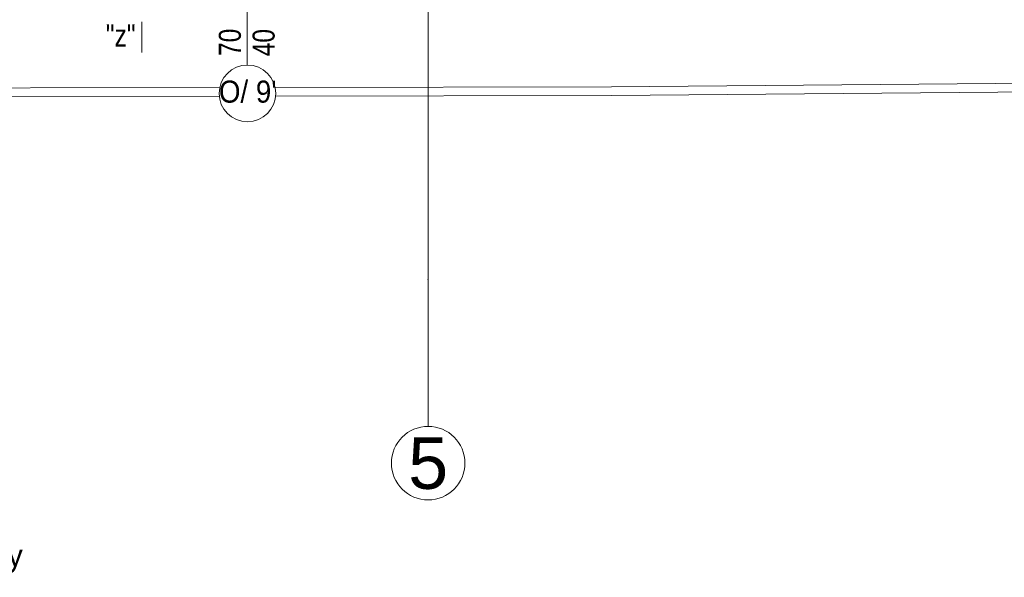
# Model space of a CAD drawing. Header units: millimetres. Extents: x -573548 to 674770, y -184010 to -47794.
# Tile 114 of 181: x 103808 to 110509, y -109422 to -105629. Entities that reach past the tile are written whole.
import ezdxf
from ezdxf.enums import TextEntityAlignment as Align

# ---------------------------------------------------------------- set-up
doc = ezdxf.new("R2010")
doc.units = ezdxf.units.MM
for name, color, linetype, lineweight in [('A.02 RZUT PIWNICY_is$0$Nowe_00 ZMIANY_Nr_pióra__59', 8, 'Continuous', 9), ('A.02 RZUT PIWNICY_is$0$Nowe_A-OKNA-OPIS_Nr_pióra__59', 8, 'Continuous', 9), ('A.02 RZUT PIWNICY_is$0$opaska_Nr_pióra__1', 8, 'Continuous', 9), ('A.02 RZUT PIWNICY_is$0$SCHODY_Nr_pióra__1', 8, 'Continuous', 9), ('A.02 RZUT PIWNICY_is$0$Structural - Grid', 8, 'Continuous', 9), ('A.02 RZUT PIWNICY_is$0$Structural - Grid_Nr_pióra__17', 8, 'Continuous', 9), ('A.02 RZUT PIWNICY_is$0$WYCIĄG_Nr_pióra__1', 8, 'Continuous', 9)]:
    doc.layers.add(name, color=color, linetype=linetype, lineweight=lineweight)
doc.styles.add('A.02 RZUT PIWNICY_is$0$STYL_AUTOMATYCZNY_1', font='arial.ttf')
doc.styles.add('A.02 RZUT PIWNICY_is$0$STYL_AUTOMATYCZNY_2', font='arial.ttf')
doc.styles.add('A.02 RZUT PIWNICY_is$0$STYL_AUTOMATYCZNY_4', font='arial.ttf', dxfattribs={"width": 0.8})
doc.styles.add('A.02 RZUT PIWNICY_is$0$STYL_AUTOMATYCZNY_6', font='arial.ttf', dxfattribs={"width": 0.9})
doc.dimstyles.new('A.02 RZUT PIWNICY_is$0$STYL_AUTOMATYCZNY__6', dxfattribs={"dimtxt": 0.18, "dimasz": 91.2, "dimexe": 0.18, "dimexo": 0.0625, "dimgap": 0, "dimtad": 0, "dimtih": 1, "dimtoh": 1, "dimdec": 4, "dimzin": 0, "dimdsep": 46, "dimcen": 0.09, "dimadec": 0, "dimazin": 0, "dimtfac": 1, "dimtdec": 4, "dimtmove": 0, "dimatfit": 3, "dimldrblk": 'A.02 RZUT PIWNICY_is$0$ARROWHEAD_11', "dimfxl": 1, "dimtolj": 1, "dimtzin": 0, "dimarcsym": 0})

# ---------------------------------------------------------------- blocks, each defined once
blk = doc.blocks.new('A.02 RZUT PIWNICY_is$0$Standardowy znacznik osi')
at = {"layer": 'A.02 RZUT PIWNICY_is$0$Structural - Grid_Nr_pióra__17'}
for q in [(0, 0), (17855.4, 0)]:
    blk.add_line((1000, 0), q, dxfattribs=at)
blk.add_circle((-250, 0), 250, dxfattribs=at)
blk.add_point((1000, 0), dxfattribs=at)
blk.add_point((1000, 0), dxfattribs=at)
at = {"layer": 'A.02 RZUT PIWNICY_is$0$Structural - Grid_Nr_pióra__17', "style": 'A.02 RZUT PIWNICY_is$0$STYL_AUTOMATYCZNY_1'}
for tag, p in [('AC_MarkerText_1_0', (5, -80)), ('AC_MarkerText_1_1', (19360.4, -80))]:
    blk.add_attdef(tag, text='', height=350, rotation=270, dxfattribs=at).set_placement(p, align=Align.TOP_CENTER)
blk = doc.blocks.new('A.02 RZUT PIWNICY_is$0$ARROWHEAD_11')
at = {"color": 0, "linetype": 'Continuous', "lineweight": 0}
blk.add_line((0, 0), (-1, 0), dxfattribs=at)
at = {"color": 0, "linetype": 'Continuous', "lineweight": 0, "const_width": 0.25, "flags": 128}
blk.add_lwpolyline([(-0.125, 0, 1), (0.125, 0, 1)], format="xyb", close=True, dxfattribs=at)
blk = doc.blocks.new('A.02 RZUT PIWNICY_is')
at = {"layer": 'A.02 RZUT PIWNICY_is$0$Nowe_A-OKNA-OPIS_Nr_pióra__59'}
blk.add_line((105927.3, -104877.8), (105927.3, -105937.6), dxfattribs=at)
blk.add_circle((105928.3, -106130.6), 193, dxfattribs=at)
at = {"layer": 'A.02 RZUT PIWNICY_is$0$opaska_Nr_pióra__1'}
for points in [[(106116.8, -106089.1), (108405.1, -106084.9), (119123.2, -105992.6), (119123.2, -100037.1)], [(106120.4, -106149.1), (108405.4, -106144.9), (119183.2, -106052.1), (119183.2, -100037.1)], [(103157.9, -106094.5), (105739.7, -106089.8)], [(103159.8, -106154.5), (105737.6, -106149.8)]]:
    blk.add_lwpolyline(points, dxfattribs=at)
at = {"layer": 'A.02 RZUT PIWNICY_is$0$WYCIĄG_Nr_pióra__1'}
blk.add_lwpolyline([(105209.1, -105643.2), (105209.1, -105748.6), (105209.1, -105851.9)], dxfattribs=at)
blk.add_lwpolyline([(105209.1, -105643.2), (105209.1, -105748.6), (105209.1, -105851.9)], dxfattribs=at)
at = {"layer": 'A.02 RZUT PIWNICY_is$0$Structural - Grid'}
ref = blk.add_blockref('A.02 RZUT PIWNICY_is$0$Standardowy znacznik osi', (107158.2, -108395.1), dxfattribs=dict(at, zscale=1000, rotation=90))
ref.add_attrib('AC_MarkerText_1', '5', dxfattribs={"layer": 'A.02 RZUT PIWNICY_is$0$Structural - Grid_Nr_pióra__17', "color": 20, "lineweight": 15, "true_color": 0xf73328, "height": 350, "style": 'A.02 RZUT PIWNICY_is$0$STYL_AUTOMATYCZNY_1'}).set_placement((107158.2, -108470.1), align=Align.TOP_CENTER)
at = {"layer": 'A.02 RZUT PIWNICY_is$0$Nowe_00 ZMIANY_Nr_pióra__59', "insert": (101674.5, -109295.4), "char_height": 150, "attachment_point": 4, "style": 'A.02 RZUT PIWNICY_is$0$STYL_AUTOMATYCZNY_2'}
blk.add_mtext('\\A1;{\\pql;\\fArial|b0|i0|c238|p0;\\W1.000000;Agregat grzewczo-chłodniczy}', dxfattribs=at)
at = {"layer": 'A.02 RZUT PIWNICY_is$0$Nowe_A-OKNA-OPIS_Nr_pióra__59', "char_height": 150, "attachment_point": 5, "rotation": 90, "style": 'A.02 RZUT PIWNICY_is$0$STYL_AUTOMATYCZNY_4'}
for s, insert in [('\\A1;{\\pqc;\\fArial|b0|i0|c238|p0;\\W0.800000;70}', (105809.5, -105783)), ('\\A1;{\\pqc;\\fArial|b0|i0|c238|p0;\\W0.800000;40}', (106039.3, -105785.1))]:
    blk.add_mtext(s, dxfattribs=dict(at, insert=insert))
at = {"layer": 'A.02 RZUT PIWNICY_is$0$Nowe_A-OKNA-OPIS_Nr_pióra__59', "insert": (105930.2, -106119.1), "char_height": 150, "attachment_point": 5, "style": 'A.02 RZUT PIWNICY_is$0$STYL_AUTOMATYCZNY_6'}
blk.add_mtext("\\A1;{\\pqc;\\fArial|b0|i0|c238|p0;\\W0.900000;O/ 9'}", dxfattribs=at)
at = {"layer": 'A.02 RZUT PIWNICY_is$0$SCHODY_Nr_pióra__1', "insert": (105065.3, -105736.4), "char_height": 150, "attachment_point": 5, "style": 'A.02 RZUT PIWNICY_is$0$STYL_AUTOMATYCZNY_4'}
blk.add_mtext('\\A1;{\\pqc;\\fArial|b0|i0|c238|p0;\\W0.800000;"z"}', dxfattribs=at)
at = {"layer": 'A.02 RZUT PIWNICY_is$0$Nowe_00 ZMIANY_Nr_pióra__59', "annotation_type": 0, "has_hookline": 1, "hookline_direction": 0, "text_width": 2723.5}
blk.add_leader([(101066.5, -106121.7), (101066.5, -109295.4), (101674.5, -109296.1)], dimstyle='A.02 RZUT PIWNICY_is$0$STYL_AUTOMATYCZNY__6', dxfattribs=at)

msp = doc.modelspace()

# ---------------------------------------------------------------- block references
at = {"ltscale": 10}
msp.add_blockref('A.02 RZUT PIWNICY_is', (-570.227, 0), dxfattribs=at)

doc.saveas('drawing.dxf')
